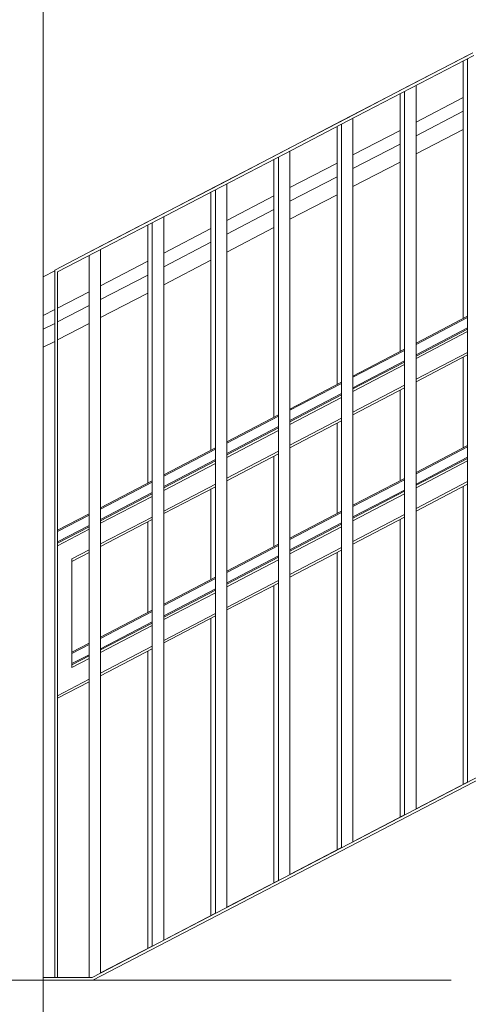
# Model space of a CAD drawing. Header units: millimetres. Extents: x -65 to 293624, y -1905 to 31061.
# Tile 185 of 256: x 113266 to 114048, y 16299 to 18018. Entities that reach past the tile are written whole.
import ezdxf

# ---------------------------------------------------------------- set-up
doc = ezdxf.new("R2010")
doc.units = ezdxf.units.MM
doc.header["$MEASUREMENT"] = 0
for name, color, linetype in [('1244 Fassaadivarustus.AR', 7, 'Continuous'), ('1245 Klaasfassaadid.AR', 7, 'Continuous'), ('1251 Rõdupiirded.AR', 7, 'Continuous'), ('1253 Rõdutrepid.AR', 7, 'Continuous'), ('1253 Terrassipostid.AR', 7, 'Continuous'), ('1253 Välisterrassid.AR', 7, 'Continuous')]:
    doc.layers.add(name, color=color, linetype=linetype)

# ---------------------------------------------------------------- blocks, each defined once
blk = doc.blocks.new('Section Element_1060_3', base_point=(20443.1, 12361.4))
at = {"layer": '1253 Terrassipostid.AR', "color": 7, "linetype": 'Continuous', "lineweight": 13}
for p, q in [((113306.9, 22750.9), (113306.9, 16346.4)), ((113306.9, 16346.4), (113306.9, 15990.4))]:
    blk.add_line(p, q, dxfattribs=at)
blk = doc.blocks.new('Section Element_1109_3', base_point=(20443.1, 12361.4))
at = {"layer": '1244 Fassaadivarustus.AR', "color": 7, "linetype": 'Continuous', "lineweight": 13}
for p, q in [((114039.2, 17882), (113956.9, 17839.2)), ((114039.2, 17858.1), (113956.9, 17815.3)), ((113929.2, 17824.9), (113846.9, 17782.1)), ((114039.2, 17826.6), (113956.9, 17783.9)), ((113929.2, 17800.9), (113846.9, 17758.1)), ((113819.2, 17767.7), (113736.9, 17724.9)), ((113929.2, 17769.5), (113846.9, 17726.7)), ((113819.2, 17743.8), (113736.9, 17701)), ((113709.2, 17710.6), (113626.9, 17667.8)), ((113819.2, 17712.4), (113736.9, 17669.6)), ((113709.2, 17686.6), (113626.9, 17643.8)), ((113599.2, 17653.4), (113516.9, 17610.7)), ((113709.2, 17655.2), (113626.9, 17612.4)), ((113599.2, 17629.5), (113516.9, 17586.7)), ((113489.2, 17596.3), (113406.9, 17553.5)), ((113599.2, 17598.1), (113516.9, 17555.3)), ((113489.2, 17572.3), (113406.9, 17529.6)), ((113386.9, 17543.1), (113331.9, 17514.6)), ((113489.2, 17540.9), (113406.9, 17498.1)), ((113386.9, 17519.2), (113331.9, 17490.6)), ((113326.9, 17512), (113306.9, 17501.6)), ((113326.9, 17488), (113306.9, 17477.6)), ((113386.9, 17487.8), (113331.9, 17459.2)), ((113326.9, 17456.6), (113306.9, 17446.2))]:
    blk.add_line(p, q, dxfattribs=at)
blk = doc.blocks.new('Section Element_1116_3', base_point=(20443.1, 12361.4))
at = {"layer": '1253 Rõdutrepid.AR', "color": 7, "linetype": 'Continuous', "lineweight": 13}
for p, q in [((113393.3, 16341.5), (115361.9, 17366.2)), ((113418.1, 16341.4), (113393.3, 16341.4)), ((113515.6, 16341.4), (113418.1, 16341.4)), ((114018, 16341.4), (113515.6, 16341.4))]:
    blk.add_line(p, q, dxfattribs=at)
blk = doc.blocks.new('Section Element_1127_3', base_point=(20443.1, 12361.4))
at = {"layer": '1253 Välisterrassid.AR', "color": 7, "linetype": 'Continuous', "lineweight": 13}
blk.add_line((113156.9, 16341.4), (113306.9, 16341.4), dxfattribs=at)
blk = doc.blocks.new('Section Element_1267_3', base_point=(20443.1, 12361.4))
at = {"layer": '1245 Klaasfassaadid.AR', "color": 7, "linetype": 'Continuous', "lineweight": 13}
for p, q in [((114345.7, 18041.2), (114286.9, 18010.7)), ((114259.2, 17996.3), (114176.9, 17953.5)), ((114149.2, 17939.2), (114066.9, 17896.4)), ((114039.2, 17882), (113956.9, 17839.2)), ((113929.2, 17824.9), (113846.9, 17782.1)), ((113819.2, 17767.7), (113736.9, 17725)), ((113709.2, 17710.6), (113626.9, 17667.8)), ((113599.2, 17653.4), (113516.9, 17610.7)), ((113489.2, 17596.3), (113406.9, 17553.5)), ((113326.9, 17579.6), (113306.9, 17569.2)), ((113386.9, 17543.1), (113331.9, 17514.6)), ((113326.9, 17512), (113306.9, 17501.6))]:
    blk.add_line(p, q, dxfattribs=at)
blk = doc.blocks.new('Section Element_2379_3', base_point=(20443.1, 12361.4))
at = {"layer": '1251 Rõdupiirded.AR', "color": 7, "linetype": 'Continuous', "lineweight": 13}
for p, q in [((113392, 16346.4), (115356.9, 17369.2)), ((115356.9, 17369.2), (115356.9, 17363.6)), ((113393.2, 16341.4), (113393.3, 16341.5))]:
    blk.add_line(p, q, dxfattribs=at)
blk = doc.blocks.new('Section Element_2391_3', base_point=(20443.1, 12361.4))
at = {"layer": '1251 Rõdupiirded.AR', "color": 7, "linetype": 'Continuous', "lineweight": 13}
for p, q in [((113392, 16346.4), (113306.9, 16346.4)), ((113393.2, 16341.4), (113306.9, 16341.4))]:
    blk.add_line(p, q, dxfattribs=at)
blk = doc.blocks.new('Section Element_2673_3', base_point=(20443.1, 12361.4))
at = {"layer": '1251 Rõdupiirded.AR', "color": 7, "linetype": 'Continuous', "lineweight": 13}
for p, q in [((113505.7, 17673.9), (113395.7, 17616.7)), ((113508, 17669.5), (113398, 17612.2))]:
    blk.add_line(p, q, dxfattribs=at)
blk = doc.blocks.new('Section Element_2674_3', base_point=(20443.1, 12361.4))
at = {"layer": '1251 Rõdupiirded.AR', "color": 7, "linetype": 'Continuous', "lineweight": 13}
for p, q in [((113516.9, 16411.4), (113516.9, 17674.1)), ((113496.9, 16401), (113496.9, 17663.7))]:
    blk.add_line(p, q, dxfattribs=at)
blk = doc.blocks.new('Section Element_2675_3', base_point=(20443.1, 12361.4))
at = {"layer": '1251 Rõdupiirded.AR', "color": 7, "linetype": 'Continuous', "lineweight": 13}
for p, q in [((113406.9, 16354.2), (113406.9, 17616.8)), ((113386.9, 16346.4), (113386.9, 17606.4))]:
    blk.add_line(p, q, dxfattribs=at)
blk = doc.blocks.new('Section Element_2676_3', base_point=(20443.1, 12361.4))
at = {"layer": '1251 Rõdupiirded.AR', "color": 7, "linetype": 'Continuous', "lineweight": 13}
for p, q in [((113615.7, 17731.2), (113505.7, 17673.9)), ((113618, 17726.7), (113508, 17669.5))]:
    blk.add_line(p, q, dxfattribs=at)
blk = doc.blocks.new('Section Element_2677_3', base_point=(20443.1, 12361.4))
at = {"layer": '1251 Rõdupiirded.AR', "color": 7, "linetype": 'Continuous', "lineweight": 13}
for p, q in [((113606.9, 16458.3), (113606.9, 17720.9)), ((113626.9, 16468.7), (113626.9, 17731.4))]:
    blk.add_line(p, q, dxfattribs=at)
blk = doc.blocks.new('Section Element_2678_3', base_point=(20443.1, 12361.4))
at = {"layer": '1251 Rõdupiirded.AR', "color": 7, "linetype": 'Continuous', "lineweight": 13}
for p, q in [((113725.7, 17788.4), (113615.7, 17731.2)), ((113728, 17784), (113618, 17726.7))]:
    blk.add_line(p, q, dxfattribs=at)
blk = doc.blocks.new('Section Element_2679_3', base_point=(20443.1, 12361.4))
at = {"layer": '1251 Rõdupiirded.AR', "color": 7, "linetype": 'Continuous', "lineweight": 13}
for p, q in [((113736.9, 16526), (113736.9, 17788.6)), ((113716.9, 16515.5), (113716.9, 17778.2))]:
    blk.add_line(p, q, dxfattribs=at)
blk = doc.blocks.new('Section Element_2680_3', base_point=(20443.1, 12361.4))
at = {"layer": '1251 Rõdupiirded.AR', "color": 7, "linetype": 'Continuous', "lineweight": 13}
for p, q in [((113835.7, 17845.7), (113725.7, 17788.4)), ((113838, 17841.3), (113728, 17784))]:
    blk.add_line(p, q, dxfattribs=at)
blk = doc.blocks.new('Section Element_2681_3', base_point=(20443.1, 12361.4))
at = {"layer": '1251 Rõdupiirded.AR', "color": 7, "linetype": 'Continuous', "lineweight": 13}
for p, q in [((113846.9, 16583.2), (113846.9, 17845.9)), ((113826.9, 16572.8), (113826.9, 17835.5))]:
    blk.add_line(p, q, dxfattribs=at)
blk = doc.blocks.new('Section Element_2682_3', base_point=(20443.1, 12361.4))
at = {"layer": '1251 Rõdupiirded.AR', "color": 7, "linetype": 'Continuous', "lineweight": 13}
for p, q in [((113945.7, 17903), (113835.7, 17845.7)), ((113948, 17898.5), (113838, 17841.3))]:
    blk.add_line(p, q, dxfattribs=at)
blk = doc.blocks.new('Section Element_2683_3', base_point=(20443.1, 12361.4))
at = {"layer": '1251 Rõdupiirded.AR', "color": 7, "linetype": 'Continuous', "lineweight": 13}
for p, q in [((113936.9, 16630.1), (113936.9, 17892.7)), ((113956.9, 16640.5), (113956.9, 17903.1))]:
    blk.add_line(p, q, dxfattribs=at)
blk = doc.blocks.new('Section Element_2684_3', base_point=(20443.1, 12361.4))
at = {"layer": '1251 Rõdupiirded.AR', "color": 7, "linetype": 'Continuous', "lineweight": 13}
for p, q in [((114055.7, 17960.2), (113945.7, 17903)), ((114058, 17955.8), (113948, 17898.5))]:
    blk.add_line(p, q, dxfattribs=at)
blk = doc.blocks.new('Section Element_2685_3', base_point=(20443.1, 12361.4))
at = {"layer": '1251 Rõdupiirded.AR', "color": 7, "linetype": 'Continuous', "lineweight": 13}
for p, q in [((114066.9, 16697.7), (114066.9, 17960.4)), ((114046.9, 16687.3), (114046.9, 17950))]:
    blk.add_line(p, q, dxfattribs=at)
blk = doc.blocks.new('Section Element_2691_3', base_point=(20443.1, 12361.4))
at = {"layer": '1251 Rõdupiirded.AR', "color": 7, "linetype": 'Continuous', "lineweight": 13}
for p, q in [((113395.7, 17616.7), (113326.9, 17580.8)), ((113398, 17612.2), (113331.9, 17577.8))]:
    blk.add_line(p, q, dxfattribs=at)
blk = doc.blocks.new('Section Element_2705_3', base_point=(20443.1, 12361.4))
at = {"layer": '1251 Rõdupiirded.AR', "color": 7, "linetype": 'Continuous', "lineweight": 13}
for p, q in [((113326.9, 17580.8), (113326.9, 16346.4)), ((113331.9, 17577.8), (113331.9, 16346.4))]:
    blk.add_line(p, q, dxfattribs=at)
blk = doc.blocks.new('Section Element_2707_3', base_point=(20443.1, 12361.4))
at = {"layer": '1251 Rõdupiirded.AR', "color": 7, "linetype": 'Continuous', "lineweight": 13}
for p, q in [((113956.9, 17453.5), (114046.9, 17500.5)), ((113956.9, 17451.2), (114046.9, 17498.3)), ((113956.9, 17433.2), (114046.9, 17480.2)), ((113956.9, 17430.9), (114046.9, 17478)), ((113956.9, 17426.4), (114046.9, 17473.5)), ((113846.9, 17396), (113936.9, 17443.1)), ((113846.9, 17393.8), (113936.9, 17440.8)), ((113956.9, 17390.3), (114046.9, 17437.4)), ((113956.9, 17385.8), (114046.9, 17432.8)), ((113846.9, 17375.7), (113936.9, 17422.7)), ((113846.9, 17373.5), (113936.9, 17420.5)), ((113846.9, 17368.9), (113936.9, 17416)), ((113736.9, 17338.5), (113826.9, 17385.6)), ((113736.9, 17336.3), (113826.9, 17383.3)), ((113846.9, 17332.8), (113936.9, 17379.9)), ((113846.9, 17328.3), (113936.9, 17375.4)), ((113736.9, 17318.2), (113826.9, 17365.3)), ((113736.9, 17316), (113826.9, 17363)), ((113736.9, 17311.5), (113826.9, 17358.5)), ((113626.9, 17281.1), (113716.9, 17328.1)), ((113626.9, 17278.8), (113716.9, 17325.8)), ((113626.9, 17260.7), (113716.9, 17307.8)), ((113736.9, 17275.3), (113826.9, 17322.4)), ((113736.9, 17270.8), (113826.9, 17317.9)), ((113626.9, 17258.5), (113716.9, 17305.5)), ((113626.9, 17254), (113716.9, 17301)), ((113956.9, 17227.8), (114046.9, 17274.9)), ((113956.9, 17225.6), (114046.9, 17272.6)), ((113516.9, 17223.6), (113606.9, 17270.6)), ((113516.9, 17221.3), (113606.9, 17268.3)), ((113626.9, 17217.9), (113716.9, 17264.9)), ((113626.9, 17213.4), (113716.9, 17260.4)), ((113516.9, 17203.3), (113606.9, 17250.3)), ((113516.9, 17201), (113606.9, 17248)), ((113516.9, 17196.5), (113606.9, 17243.5)), ((113956.9, 17207.5), (114046.9, 17254.6)), ((113956.9, 17205.3), (114046.9, 17252.3)), ((113956.9, 17200.8), (114046.9, 17247.8)), ((113406.9, 17166.1), (113496.9, 17213.1)), ((113406.9, 17163.8), (113496.9, 17210.9)), ((113516.9, 17160.4), (113606.9, 17207.4)), ((113846.9, 17170.4), (113936.9, 17217.4)), ((113846.9, 17168.1), (113936.9, 17215.1)), ((113956.9, 17164.7), (114046.9, 17211.7)), ((113956.9, 17160.1), (114046.9, 17207.2)), ((113406.9, 17145.8), (113496.9, 17192.8)), ((113406.9, 17143.5), (113496.9, 17190.5)), ((113406.9, 17139), (113496.9, 17186)), ((113516.9, 17155.9), (113606.9, 17202.9)), ((113846.9, 17150), (113936.9, 17197.1)), ((113846.9, 17147.8), (113936.9, 17194.8)), ((113846.9, 17143.3), (113936.9, 17190.3)), ((113331.9, 17126.9), (113386.9, 17155.6)), ((113331.9, 17124.6), (113386.9, 17153.4)), ((113736.9, 17112.9), (113826.9, 17159.9)), ((113736.9, 17110.6), (113826.9, 17157.6)), ((113846.9, 17107.2), (113936.9, 17154.2)), ((113331.9, 17106.6), (113386.9, 17135.3)), ((113406.9, 17102.9), (113496.9, 17149.9)), ((113406.9, 17098.4), (113496.9, 17145.4)), ((113736.9, 17092.6), (113826.9, 17139.6)), ((113736.9, 17090.3), (113826.9, 17137.3)), ((113846.9, 17102.7), (113936.9, 17149.7)), ((113331.9, 17104.3), (113386.9, 17133.1)), ((113331.9, 17099.8), (113386.9, 17128.5)), ((113736.9, 17085.8), (113826.9, 17132.8)), ((113626.9, 17055.4), (113716.9, 17102.4)), ((113626.9, 17053.1), (113716.9, 17100.2)), ((113356.9, 17076.8), (113386.9, 17092.4)), ((113356.9, 17072.3), (113386.9, 17087.9)), ((113736.9, 17049.7), (113826.9, 17096.7)), ((113736.9, 17045.2), (113826.9, 17092.2)), ((113626.9, 17035.1), (113716.9, 17082.1)), ((113626.9, 17032.8), (113716.9, 17079.9)), ((113626.9, 17028.3), (113716.9, 17075.3)), ((113516.9, 16997.9), (113606.9, 17044.9)), ((113516.9, 16995.6), (113606.9, 17042.7)), ((113626.9, 16992.2), (113716.9, 17039.2)), ((113626.9, 16987.7), (113716.9, 17034.7)), ((113516.9, 16977.6), (113606.9, 17024.6)), ((113516.9, 16975.3), (113606.9, 17022.4)), ((113516.9, 16970.8), (113606.9, 17017.9)), ((113406.9, 16940.4), (113496.9, 16987.4)), ((113406.9, 16938.2), (113496.9, 16985.2)), ((113516.9, 16934.7), (113606.9, 16981.7)), ((113406.9, 16920.1), (113496.9, 16967.1)), ((113406.9, 16917.9), (113496.9, 16964.9)), ((113516.9, 16930.2), (113606.9, 16977.2)), ((113406.9, 16913.3), (113496.9, 16960.4)), ((113356.9, 16914.3), (113386.9, 16930)), ((113356.9, 16912), (113386.9, 16927.7)), ((113406.9, 16877.2), (113496.9, 16924.3)), ((113406.9, 16872.7), (113496.9, 16919.8)), ((113356.9, 16894), (113386.9, 16909.7)), ((113356.9, 16891.7), (113386.9, 16907.4)), ((113356.9, 16887.2), (113386.9, 16902.9)), ((113331.9, 16838), (113386.9, 16866.8)), ((113331.9, 16833.5), (113386.9, 16862.3))]:
    blk.add_line(p, q, dxfattribs=at)
blk = doc.blocks.new('Section Element_2730_3', base_point=(20443.1, 12361.4))
at = {"layer": '1251 Rõdupiirded.AR', "color": 7, "linetype": 'Continuous', "lineweight": 13}
for p, q in [((113489.2, 16983.4), (113489.2, 17141.4)), ((113489.2, 16397.1), (113489.2, 16915.8))]:
    blk.add_line(p, q, dxfattribs=at)
blk = doc.blocks.new('Section Element_2731_3', base_point=(20443.1, 12361.4))
at = {"layer": '1251 Rõdupiirded.AR', "color": 7, "linetype": 'Continuous', "lineweight": 13}
for p, q in [((113599.2, 17040.9), (113599.2, 17148)), ((113599.2, 16454.4), (113599.2, 16973.2))]:
    blk.add_line(p, q, dxfattribs=at)
blk = doc.blocks.new('Section Element_2732_3', base_point=(20443.1, 12361.4))
at = {"layer": '1251 Rõdupiirded.AR', "color": 7, "linetype": 'Continuous', "lineweight": 13}
for p, q in [((113709.2, 17098.4), (113709.2, 17148)), ((113709.2, 16511.6), (113709.2, 17030.7))]:
    blk.add_line(p, q, dxfattribs=at)
blk = doc.blocks.new('Section Element_2733_3', base_point=(20443.1, 12361.4))
at = {"layer": '1251 Rõdupiirded.AR', "color": 7, "linetype": 'Continuous', "lineweight": 13}
blk.add_line((113819.2, 16568.9), (113819.2, 17088.2), dxfattribs=at)
blk = doc.blocks.new('Section Element_2734_3', base_point=(20443.1, 12361.4))
at = {"layer": '1251 Rõdupiirded.AR', "color": 7, "linetype": 'Continuous', "lineweight": 13}
blk.add_line((113929.2, 16626.1), (113929.2, 17145.7), dxfattribs=at)
blk = doc.blocks.new('Section Element_2735_3', base_point=(20443.1, 12361.4))
at = {"layer": '1251 Rõdupiirded.AR', "color": 7, "linetype": 'Continuous', "lineweight": 13}
blk.add_line((114039.2, 16683.4), (114039.2, 17148), dxfattribs=at)
blk = doc.blocks.new('Section Element_2744_3', base_point=(20443.1, 12361.4))
at = {"layer": '1251 Rõdupiirded.AR', "color": 7, "linetype": 'Continuous', "lineweight": 13}
blk.add_line((113489.2, 17209.1), (113489.2, 17659.7), dxfattribs=at)
blk = doc.blocks.new('Section Element_2745_3', base_point=(20443.1, 12361.4))
at = {"layer": '1251 Rõdupiirded.AR', "color": 7, "linetype": 'Continuous', "lineweight": 13}
for p, q in [((113599.2, 17266.6), (113599.2, 17717)), ((113599.2, 17148), (113599.2, 17198.9))]:
    blk.add_line(p, q, dxfattribs=at)
blk = doc.blocks.new('Section Element_2746_3', base_point=(20443.1, 12361.4))
at = {"layer": '1251 Rõdupiirded.AR', "color": 7, "linetype": 'Continuous', "lineweight": 13}
for p, q in [((113709.2, 17324.1), (113709.2, 17774.2)), ((113709.2, 17148), (113709.2, 17256.4))]:
    blk.add_line(p, q, dxfattribs=at)
blk = doc.blocks.new('Section Element_2747_3', base_point=(20443.1, 12361.4))
at = {"layer": '1251 Rõdupiirded.AR', "color": 7, "linetype": 'Continuous', "lineweight": 13}
for p, q in [((113819.2, 17381.6), (113819.2, 17831.5)), ((113819.2, 17155.9), (113819.2, 17313.9))]:
    blk.add_line(p, q, dxfattribs=at)
blk = doc.blocks.new('Section Element_2748_3', base_point=(20443.1, 12361.4))
at = {"layer": '1251 Rõdupiirded.AR', "color": 7, "linetype": 'Continuous', "lineweight": 13}
for p, q in [((113929.2, 17439.1), (113929.2, 17888.7)), ((113929.2, 17213.4), (113929.2, 17371.4))]:
    blk.add_line(p, q, dxfattribs=at)
blk = doc.blocks.new('Section Element_2749_3', base_point=(20443.1, 12361.4))
at = {"layer": '1251 Rõdupiirded.AR', "color": 7, "linetype": 'Continuous', "lineweight": 13}
for p, q in [((114039.2, 17496.5), (114039.2, 17946)), ((114039.2, 17270.9), (114039.2, 17428.8)), ((114039.2, 17148), (114039.2, 17203.2))]:
    blk.add_line(p, q, dxfattribs=at)
blk = doc.blocks.new('Section Element_2799_3', base_point=(20443.1, 12361.4))
at = {"layer": '1251 Rõdupiirded.AR', "color": 7, "linetype": 'Continuous', "lineweight": 13}
for p, q in [((113356.9, 16912), (113356.9, 17076.8)), ((113356.9, 16894), (113356.9, 16912)), ((113356.9, 16887.2), (113356.9, 16894))]:
    blk.add_line(p, q, dxfattribs=at)
blk = doc.blocks.new('Section Element_2879_3', base_point=(20443.1, 12361.4))
at = {"layer": '1251 Rõdupiirded.AR', "color": 7, "linetype": 'Continuous', "lineweight": 13}
blk.add_line((114048.1, 17956.3), (113938.1, 17899), dxfattribs=at)
blk = doc.blocks.new('Section Element_2880_3', base_point=(20443.1, 12361.4))
at = {"layer": '1251 Rõdupiirded.AR', "color": 7, "linetype": 'Continuous', "lineweight": 13}
blk.add_line((113938.1, 17899), (113828.1, 17841.8), dxfattribs=at)
blk = doc.blocks.new('Section Element_2881_3', base_point=(20443.1, 12361.4))
at = {"layer": '1251 Rõdupiirded.AR', "color": 7, "linetype": 'Continuous', "lineweight": 13}
blk.add_line((113828.1, 17841.8), (113718.1, 17784.5), dxfattribs=at)
blk = doc.blocks.new('Section Element_2882_3', base_point=(20443.1, 12361.4))
at = {"layer": '1251 Rõdupiirded.AR', "color": 7, "linetype": 'Continuous', "lineweight": 13}
blk.add_line((113718.1, 17784.5), (113608.1, 17727.2), dxfattribs=at)
blk = doc.blocks.new('Section Element_2883_3', base_point=(20443.1, 12361.4))
at = {"layer": '1251 Rõdupiirded.AR', "color": 7, "linetype": 'Continuous', "lineweight": 13}
blk.add_line((113608.1, 17727.2), (113498.1, 17670), dxfattribs=at)
blk = doc.blocks.new('Section Element_2897_3', base_point=(20443.1, 12361.4))
at = {"layer": '1251 Rõdupiirded.AR', "color": 7, "linetype": 'Continuous', "lineweight": 13}
blk.add_line((113498.1, 17670), (113388.3, 17612.8), dxfattribs=at)
blk = doc.blocks.new('Section Element_2902_3', base_point=(20443.1, 12361.4))
at = {"layer": '1251 Rõdupiirded.AR', "color": 7, "linetype": 'Continuous', "lineweight": 13}
blk.add_line((113406.9, 16354.2), (113496.9, 16401.1), dxfattribs=at)
blk = doc.blocks.new('Section Element_2903_3', base_point=(20443.1, 12361.4))
at = {"layer": '1251 Rõdupiirded.AR', "color": 7, "linetype": 'Continuous', "lineweight": 13}
blk.add_line((113516.9, 16411.5), (113606.9, 16458.3), dxfattribs=at)
blk = doc.blocks.new('Section Element_2904_3', base_point=(20443.1, 12361.4))
at = {"layer": '1251 Rõdupiirded.AR', "color": 7, "linetype": 'Continuous', "lineweight": 13}
blk.add_line((113626.9, 16468.7), (113716.9, 16515.6), dxfattribs=at)
blk = doc.blocks.new('Section Element_2905_3', base_point=(20443.1, 12361.4))
at = {"layer": '1251 Rõdupiirded.AR', "color": 7, "linetype": 'Continuous', "lineweight": 13}
blk.add_line((113736.9, 16526), (113826.9, 16572.9), dxfattribs=at)
blk = doc.blocks.new('Section Element_2906_3', base_point=(20443.1, 12361.4))
at = {"layer": '1251 Rõdupiirded.AR', "color": 7, "linetype": 'Continuous', "lineweight": 13}
blk.add_line((113846.9, 16583.3), (113936.9, 16630.1), dxfattribs=at)
blk = doc.blocks.new('Section Element_2907_3', base_point=(20443.1, 12361.4))
at = {"layer": '1251 Rõdupiirded.AR', "color": 7, "linetype": 'Continuous', "lineweight": 13}
blk.add_line((113956.9, 16640.5), (114046.9, 16687.4), dxfattribs=at)

msp = doc.modelspace()

# ---------------------------------------------------------------- block references
at = {"layer": '1244 Fassaadivarustus.AR', "lineweight": 0}
msp.add_blockref('Section Element_1109_3', (20443.1, 12361.4), dxfattribs=at)
at = {"layer": '1245 Klaasfassaadid.AR', "lineweight": 0}
msp.add_blockref('Section Element_1267_3', (20443.1, 12361.4), dxfattribs=at)
at = {"layer": '1251 Rõdupiirded.AR', "lineweight": 0}
for name in ['Section Element_2707_3', 'Section Element_2684_3', 'Section Element_2685_3', 'Section Element_2879_3', 'Section Element_2749_3', 'Section Element_2880_3', 'Section Element_2682_3', 'Section Element_2683_3', 'Section Element_2748_3', 'Section Element_2881_3', 'Section Element_2680_3', 'Section Element_2681_3', 'Section Element_2747_3', 'Section Element_2678_3', 'Section Element_2679_3', 'Section Element_2882_3', 'Section Element_2746_3', 'Section Element_2883_3', 'Section Element_2676_3', 'Section Element_2677_3', 'Section Element_2745_3', 'Section Element_2897_3', 'Section Element_2673_3', 'Section Element_2674_3', 'Section Element_2744_3', 'Section Element_2691_3', 'Section Element_2675_3', 'Section Element_2705_3', 'Section Element_2379_3', 'Section Element_2730_3', 'Section Element_2731_3', 'Section Element_2732_3', 'Section Element_2734_3', 'Section Element_2735_3', 'Section Element_2733_3', 'Section Element_2799_3', 'Section Element_2907_3', 'Section Element_2906_3', 'Section Element_2905_3', 'Section Element_2904_3', 'Section Element_2903_3', 'Section Element_2902_3', 'Section Element_2391_3']:
    msp.add_blockref(name, (20443.1, 12361.4), dxfattribs=at)
at = {"layer": '1253 Rõdutrepid.AR', "lineweight": 0}
msp.add_blockref('Section Element_1116_3', (20443.1, 12361.4), dxfattribs=at)
at = {"layer": '1253 Terrassipostid.AR', "lineweight": 0}
msp.add_blockref('Section Element_1060_3', (20443.1, 12361.4), dxfattribs=at)
at = {"layer": '1253 Välisterrassid.AR', "lineweight": 0}
msp.add_blockref('Section Element_1127_3', (20443.1, 12361.4), dxfattribs=at)

doc.saveas('drawing.dxf')
